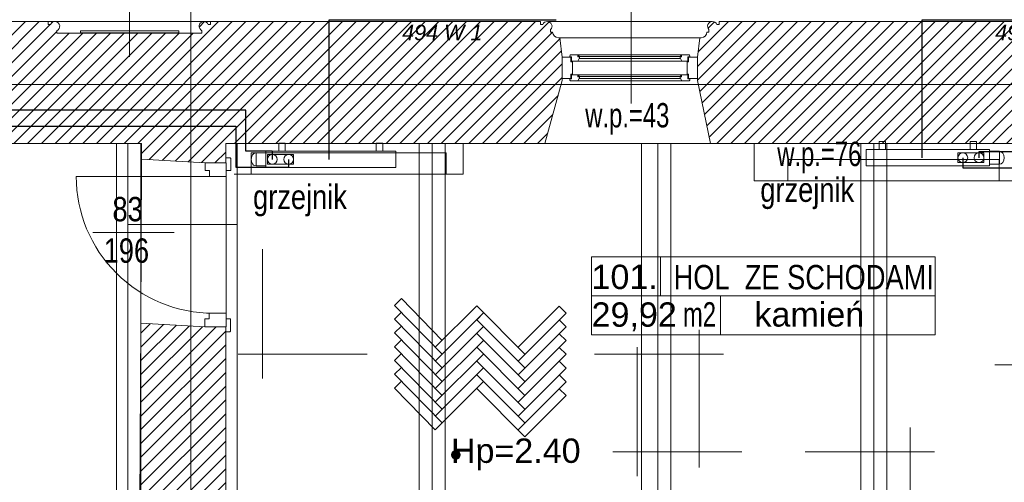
# Model space of a CAD drawing. Header units: millimetres. Extents: x -573548 to 674770, y -210017 to -47794.
# Tile 47 of 234: x 100630 to 106690, y -145871 to -143021. Entities that reach past the tile are written whole.
import ezdxf
from ezdxf.enums import TextEntityAlignment as Align
from ezdxf.lldxf.tags import DXFTag

# ---------------------------------------------------------------- set-up
doc = ezdxf.new("R2010")
doc.units = ezdxf.units.MM
for name, color, linetype, lineweight in [('A.05 RZUT 1 PIĘTRA_is$0$A-DRZWI_Nr_pióra__9', 8, 'Continuous', 9), ('A.05 RZUT 1 PIĘTRA_is$0$A-OKNA-OPIS_Nr_pióra__8', 8, 'Continuous', 9), ('A.05 RZUT 1 PIĘTRA_is$0$A-OPISY-2_Nr_pióra__2', 8, 'Continuous', 9), ('A.05 RZUT 1 PIĘTRA_is$0$A-OPISY-3_Nr_pióra__6', 8, 'Continuous', 9), ('A.05 RZUT 1 PIĘTRA_is$0$A-WYSOKOSCI_Nr_pióra__7', 8, 'Continuous', 9), ('A.05 RZUT 1 PIĘTRA_is$0$belki nad_Nr_pióra__1', 8, 'Continuous', 9), ('A.05 RZUT 1 PIĘTRA_is$0$CO TO JEST_Nr_pióra__1', 8, 'Continuous', 9), ('A.05 RZUT 1 PIĘTRA_is$0$detalokna_Nr_pióra__1', 8, 'Continuous', 9), ('A.05 RZUT 1 PIĘTRA_is$0$detalokna_Nr_pióra__41', 8, 'Continuous', 9), ('A.05 RZUT 1 PIĘTRA_is$0$DIM MALY_Nr_pióra__8', 8, 'Continuous', 9), ('A.05 RZUT 1 PIĘTRA_is$0$Drawing & Figure_Nr_pióra__18', 8, 'Continuous', 9), ('A.05 RZUT 1 PIĘTRA_is$0$DRZWI_Nr_pióra__41', 8, 'Continuous', 9), ('A.05 RZUT 1 PIĘTRA_is$0$linia nadproza_Nr_pióra__1', 8, 'Continuous', 9), ('A.05 RZUT 1 PIĘTRA_is$0$Nowe_Annotation - Text_Nr_pióra__59', 8, 'Continuous', 9), ('A.05 RZUT 1 PIĘTRA_is$0$Nowe_GRZEJNIK_Nr_pióra__59', 8, 'Continuous', 9), ('A.05 RZUT 1 PIĘTRA_is$0$OKNO_DETAL_Nr_pióra__1', 8, 'Continuous', 9), ('A.05 RZUT 1 PIĘTRA_is$0$OKNO_DETAL_Nr_pióra__41', 8, 'Continuous', 9), ('A.05 RZUT 1 PIĘTRA_is$0$OKNO_DETAL_Nr_pióra__8', 8, 'Continuous', 9), ('A.05 RZUT 1 PIĘTRA_is$0$opisy inne_Nr_pióra__1', 8, 'Continuous', 9), ('A.05 RZUT 1 PIĘTRA_is$0$opisy inne_Nr_pióra__12', 8, 'Continuous', 9), ('A.05 RZUT 1 PIĘTRA_is$0$opisy inne_Nr_pióra__25', 8, 'Continuous', 9), ('A.05 RZUT 1 PIĘTRA_is$0$OSIE_Nr_pióra__1', 8, 'Continuous', 9), ('A.05 RZUT 1 PIĘTRA_is$0$PARAPET_Nr_pióra__7', 8, 'Continuous', 9), ('A.05 RZUT 1 PIĘTRA_is$0$POSADZKI_Nr_pióra__18', 8, 'Continuous', 9), ('A.05 RZUT 1 PIĘTRA_is$0$SCIANY_KONSTR_Nr_pióra__21', 8, 'Continuous', 9), ('A.05 RZUT 1 PIĘTRA_is$0$Structural - Bearing_Nr_pióra__21', 8, 'Continuous', 9), ('A.05 RZUT 1 PIĘTRA_is$0$Structural - Grid', 8, 'Continuous', 9), ('A.05 RZUT 1 PIĘTRA_is$0$Structural - Grid_Nr_pióra__17', 8, 'Continuous', 9), ('A.05 RZUT 1 PIĘTRA_is$0$WIDOK_Nr_pióra__8', 8, 'Continuous', 9), ('A.05 RZUT 1 PIĘTRA_is$0$ściany_Nr_pióra__3', 8, 'Continuous', 9), ('FLUID-Powrót', 7, 'Continuous', 30), ('FLUID-Zasilanie', 7, 'Continuous', 30), ('SAN_Armatura CO na rozwinięciu', 7, 'Continuous', 13), ('SAN_Armatura CO na rzucie', 7, 'Continuous', 13), ('SAN_Grzejniki CO na rzucie', 7, 'Continuous', 13), ('SAN_Przewody powrotne CO na rzucie', 5, 'Continuous', 40), ('SAN_Przewody zasilające CO na rzucie', 1, 'Continuous', 40)]:
    doc.layers.add(name, color=color, linetype=linetype, lineweight=lineweight)
doc.layers.add('SAN_Etykiety grzejników CO na rzucie', color=7, linetype='Continuous')
doc.layers.add('SAN_Piony CO na rzucie', color=8, linetype='Continuous')
doc.styles.add('A.05 RZUT 1 PIĘTRA_is$0$STYL_AUTOMATYCZNY_1', font='arial.ttf')
doc.styles.add('A.05 RZUT 1 PIĘTRA_is$0$STYL_AUTOMATYCZNY_4', font='arial.ttf', dxfattribs={"width": 0.8})
doc.styles.add('A.05 RZUT 1 PIĘTRA_is$0$STYL_AUTOMATYCZNY_5', font='arial.ttf', dxfattribs={"width": 0.7})
doc.styles.add('A.05 RZUT 1 PIĘTRA_is$0$STYL_AUTOMATYCZNY_7', font='arial.ttf', dxfattribs={"width": 0.8})
doc.styles.add('Etykiety grzejników CO na rzucie', font='ariali.ttf')
tags = doc.linetypes.add('DASH', pattern=[15, 10, -5]).pattern_tags.tags
tags[6:7] = [DXFTag(74, 4), DXFTag(75, 0), DXFTag(340, '0'), DXFTag(46, 0.0), DXFTag(50, 0.0), DXFTag(44, 0.0), DXFTag(45, 0.0)]
tags[4:5] = [DXFTag(74, 4), DXFTag(75, 0), DXFTag(340, '0'), DXFTag(46, 0.0), DXFTag(50, 0.0), DXFTag(44, 0.0), DXFTag(45, 0.0)]
pattern_1 = [(45, (0, 0), (-42.426407, 42.426407), [])]

# ---------------------------------------------------------------- blocks, each defined once
blk = doc.blocks.new('A.05 RZUT 1 PIĘTRA_is$0$Standardowy znacznik osi')
at = {"layer": 'A.05 RZUT 1 PIĘTRA_is$0$Structural - Grid_Nr_pióra__17'}
blk.add_line((1000, 0), (17855.4, 0), dxfattribs=at)
at = {"layer": 'A.05 RZUT 1 PIĘTRA_is$0$Structural - Grid_Nr_pióra__17', "style": 'A.05 RZUT 1 PIĘTRA_is$0$STYL_AUTOMATYCZNY_1'}
for tag, p in [('AC_MarkerText_1_0', (5, -80)), ('AC_MarkerText_1_1', (19360.4, -80))]:
    blk.add_attdef(tag, text='', height=350, rotation=270, dxfattribs=at).set_placement(p, align=Align.TOP_CENTER)
blk = doc.blocks.new('A.05 RZUT 1 PIĘTRA_is$0$Standardowy znacznik osi_3')
at = {"layer": 'A.05 RZUT 1 PIĘTRA_is$0$Structural - Grid_Nr_pióra__17'}
blk.add_line((2962.2, 0), (40906.6, 0), dxfattribs=at)
at = {"layer": 'A.05 RZUT 1 PIĘTRA_is$0$Structural - Grid_Nr_pióra__17', "style": 'A.05 RZUT 1 PIĘTRA_is$0$STYL_AUTOMATYCZNY_1'}
for tag, p in [('AC_MarkerText_1_0', (-250, -335)), ('AC_MarkerText_1_1', (44118.7, -335))]:
    blk.add_attdef(tag, text='', height=350, rotation=180, dxfattribs=at).set_placement(p, align=Align.TOP_CENTER)
blk = doc.blocks.new('A.05 RZUT 1 PIĘTRA_is')
at = {"layer": 'A.05 RZUT 1 PIĘTRA_is$0$A-WYSOKOSCI_Nr_pióra__7'}
blk.add_hatch(color=256, dxfattribs=at).paths.add_polyline_path([(103625.7, -95701.1, 1), (103572.3, -95701.1, 1)])
at = {"layer": 'A.05 RZUT 1 PIĘTRA_is$0$Drawing & Figure_Nr_pióra__18'}
h = blk.add_hatch(dxfattribs=at)
h.set_pattern_fill('Common_Brick_0001', color=256, style=0, pattern_type=2)
h.set_pattern_definition(pattern_1)
h.paths.add_polyline_path([(99072.5, -93395.1), (99163.3, -93782.9), (101390.5, -93782.9), (101652.9, -93782.9), (101664.5, -93782.9), (101664.5, -93880.3), (102055.1, -93902.6), (102182.1, -93902.2), (102181.7, -93782.8), (103531.9, -93782.9), (103531.9, -93783), (104146.5, -93783), (104252.6, -93395.1), (104252.6, -93389), (104252.6, -93382.6), (104252.6, -93252.6), (104239.3, -93132.6), (104229.7, -93132.6, -0.383982), (104194.2, -93097.2), (104181.9, -93097.2), (104181.9, -93082.2, 1.205804), (104134.1, -93050), (104119.3, -93050), (104119.3, -93032.6), (104036.6, -93032.6), (102171.9, -93032.6), (102089.2, -93032.6), (102089.2, -93050), (102074.4, -93050, 0.263086), (102051.4, -93032.6), (102043.5, -93032.6, 0.761796), (102036, -93088.6), (102036, -93103.5), (101589.2, -93103.5), (101142.4, -93103.5), (101142.4, -93088.6, 0.761796), (101134.9, -93032.6), (101127, -93032.6, 0.263086), (101104, -93050), (101089.2, -93050), (101089.2, -93032.6), (101079.9, -93032.6), (99205.8, -93035.2), (99205.8, -93052.7), (99191, -93052.7, 1.205804), (99143.2, -93084.9), (99143.2, -93099.9), (99130.8, -93099.9, -0.383982), (99095.3, -93135.2), (99085.8, -93135.2), (99072.5, -93255.2)])
h = blk.add_hatch(dxfattribs=at)
h.set_pattern_fill('Common_Brick_0001', color=256, style=0, pattern_type=2)
h.set_pattern_definition(pattern_1)
h.paths.add_polyline_path([(107637.1, -93103.5), (107190.3, -93103.5), (107190.3, -93088.6, 0.761796), (107182.8, -93032.6), (107174.9, -93032.6, 0.263086), (107151.9, -93050), (107137.1, -93050), (107137.1, -93032.6), (107066.6, -93032.6), (105301.7, -93032.6), (105219, -93032.6), (105219, -93050), (105204.3, -93050, 1.205804), (105156.4, -93082.2), (105156.4, -93097.2), (105144.1, -93097.2, -0.383982), (105108.6, -93132.6), (105099.1, -93132.6), (105085.7, -93252.6), (105085.7, -93395.1), (105166.5, -93782.9), (107046.6, -93782.9), (107041.8, -94282.9), (107582.1, -94282.9), (107586.6, -93782.9), (110106.6, -93782.9), (110212.9, -93395.1), (110212.9, -93252.6), (110199.5, -93132.6), (110190, -93132.6, -0.383982), (110154.5, -93097.2), (110142.2, -93097.2), (110142.2, -93082.2, 1.205804), (110094.3, -93050), (110079.6, -93050), (110079.6, -93032.6), (109996.9, -93032.6), (108173, -93032.6), (108137.1, -93032.6), (108137.1, -93050), (108122.4, -93050, 0.263086), (108099.4, -93032.6), (108091.4, -93032.6, 0.761796), (108083.9, -93088.6), (108083.9, -93103.5)])
h = blk.add_hatch(dxfattribs=at)
h.set_pattern_fill('Common_Brick_0001', color=256, style=0, pattern_type=2)
h.set_pattern_definition(pattern_1)
h.paths.add_polyline_path([(99094.4, -98984.5), (99094.4, -99114.5), (99105, -99682.9), (101265, -99682.9), (101265, -99914.6), (101265, -100205.7), (101265, -100632.9), (101664.2, -100632.9), (101664.2, -101174.4), (101974.1, -101174.4), (101974.1, -100521.7), (102874.1, -100527), (102875, -100087.3), (102850.9, -100084.7), (102850.9, -99957.3), (102821.1, -99957.2), (102821.1, -99956.7), (102191.9, -99954.2), (102190.9, -99903.3), (101953.7, -99903.3), (101953, -99466.3), (101952.9, -99403.3), (102190.9, -99403.3), (102188.5, -99228.9), (102184.6, -98949.9), (102182, -98765.8), (102162, -98765.8), (102087.1, -98765.8), (102087.1, -98765.9), (101949.5, -98769.1), (101949.5, -98625.8), (102182, -98625.8), (102181.9, -94913.1), (102053.8, -94913.1), (101659.4, -94891.2), (101644.5, -98079.9), (101329.1, -98081.1), (101314.5, -98961), (99339.4, -98984.5), (99339.4, -98984.2), (99259.4, -98984.3), (99179.4, -98984.4), (99124.2, -98984.5)])
at = {"layer": 'A.05 RZUT 1 PIĘTRA_is$0$A-DRZWI_Nr_pióra__9'}
for p, q in [((101865.5, -94332.4), (101365, -94332.4)), ((107386, -95147.9), (106915, -95147.9))]:
    blk.add_line(p, q, dxfattribs=at)
blk.add_lwpolyline([(102104.2, -93986.7), (101261.8, -93986.9, 0.414565), (102105.5, -94829.1)], format="xyb", dxfattribs=at)
at = {"layer": 'A.05 RZUT 1 PIĘTRA_is$0$A-OKNA-OPIS_Nr_pióra__8'}
blk.add_line((104676.9, -93537.7), (104676.9, -92594.1), dxfattribs=at)
at = {"layer": 'A.05 RZUT 1 PIĘTRA_is$0$A-OPISY-3_Nr_pióra__6'}
for p, q in [((104857.7, -94482.6), (104857.7, -94722.7)), ((104434, -94722.6), (106549.5, -94722.6)), ((105227, -94722.7), (105227, -94962.7))]:
    blk.add_line(p, q, dxfattribs=at)
blk.add_lwpolyline([(104434, -94962.7), (104434, -94482.6), (106549.5, -94482.6), (106549.5, -94962.7)], close=True, dxfattribs=at)
at = {"layer": 'A.05 RZUT 1 PIĘTRA_is$0$A-WYSOKOSCI_Nr_pióra__7'}
blk.add_circle((103599, -95701.1), 26.7, dxfattribs=at)
at = {"layer": 'A.05 RZUT 1 PIĘTRA_is$0$belki nad_Nr_pióra__1'}
for p, q in [((101509.8, -93782.9), (101509.8, -98070.5)), ((101659.8, -93782.9), (101659.8, -98070)), ((102251.9, -93782.8), (102251.9, -99954.4)), ((103371.9, -93782.8), (103371.9, -99960)), ((103531.9, -93782.9), (103531.9, -99961)), ((104741.9, -93782.9), (104741.9, -99969.5)), ((104921.9, -93782.9), (104921.9, -99970.7)), ((106091.9, -93782.9), (106091.9, -99978.2)), ((106251.9, -93782.9), (106251.9, -99979.3))]:
    blk.add_line(p, q, dxfattribs=at)
at = {"layer": 'A.05 RZUT 1 PIĘTRA_is$0$CO TO JEST_Nr_pióra__1'}
for p, q in [((103644, -93783), (103644, -93971.6)), ((105434.3, -93782.9), (105434.3, -94012.9)), ((103644, -93971.6), (102233.6, -93971.6)), ((107044.4, -94012.9), (105434.3, -94012.9))]:
    blk.add_line(p, q, dxfattribs=at)
at = {"layer": 'A.05 RZUT 1 PIĘTRA_is$0$detalokna_Nr_pióra__1'}
for p, q in [((105173.6, -93032.1), (104169.4, -93032.1)), ((105099.1, -93132.6), (104239.3, -93132.6))]:
    blk.add_line(p, q, dxfattribs=at)
at = {"layer": 'A.05 RZUT 1 PIĘTRA_is$0$detalokna_Nr_pióra__41'}
for points in [[(104317.1, -93279.6), (104317.1, -93356.6), (104317.1, -93279.6), (104307.1, -93279.6), (104307.1, -93252.6), (104252.6, -93252.6), (104252.6, -93382.6), (104307.1, -93382.6), (104307.1, -93356.6), (104317.1, -93356.6)], [(105021.2, -93279.6), (105021.2, -93356.6), (105021.2, -93279.6), (105031.2, -93279.6), (105031.2, -93252.6), (105085.7, -93252.6), (105085.7, -93382.6), (105031.2, -93382.6), (105031.2, -93356.6), (105021.2, -93356.6)]]:
    blk.add_lwpolyline(points, dxfattribs=at)
at = {"layer": 'A.05 RZUT 1 PIĘTRA_is$0$DIM MALY_Nr_pióra__8'}
blk.add_line((101579.8, -94282.9), (102251.9, -94282.9), dxfattribs=at)
at = {"layer": 'A.05 RZUT 1 PIĘTRA_is$0$DRZWI_Nr_pióra__41'}
for p, q in [((102185.1, -93950.9), (102185.1, -93902.6)), ((102183.8, -94864.8), (102183.8, -94913.1))]:
    blk.add_line(p, q, dxfattribs=at)
for points in [[(102055.1, -93902.6), (102055.1, -93950.9), (102082.1, -93950.9), (102082.1, -93986.7), (102185.1, -93986.7), (102185.1, -93950.9), (102213.2, -93950.9)], [(102053.8, -94913.1), (102053.8, -94864.8), (102080.8, -94864.8), (102080.8, -94829.1), (102183.8, -94829.1), (102183.8, -94864.8), (102211.9, -94864.8)]]:
    blk.add_lwpolyline(points, dxfattribs=at)
for points in [[(102213.2, -93950.9), (102213.2, -93876.9, 0.414334), (102209.2, -93872.9), (102185.1, -93872.9)], [(102211.9, -94864.8), (102211.9, -94938.9, -0.414334), (102207.9, -94942.9), (102183.8, -94942.9)]]:
    blk.add_lwpolyline(points, format="xyb", dxfattribs=at)
at = {"layer": 'A.05 RZUT 1 PIĘTRA_is$0$linia nadproza_Nr_pióra__1'}
for p, q in [((101664.5, -93880.4), (101659.4, -94891.2)), ((102185.2, -93952.9), (102183.8, -94829.1))]:
    blk.add_line(p, q, dxfattribs=at)
at = {"layer": 'A.05 RZUT 1 PIĘTRA_is$0$Nowe_GRZEJNIK_Nr_pióra__59'}
for points in [[(102338.8, -93971.6), (103538.8, -93971.6), (103538.8, -93841.6), (102338.8, -93841.6)], [(105642, -94012.9), (106942, -94012.9), (106942, -93882.9), (105642, -93882.9)]]:
    blk.add_lwpolyline(points, close=True, dxfattribs=at)
at = {"layer": 'A.05 RZUT 1 PIĘTRA_is$0$OKNO_DETAL_Nr_pióra__1'}
for p, q in [((104988.2, -93237.9), (104350.1, -93237.9)), ((104979.2, -93259.8), (104359.2, -93259.8)), ((104989, -93275.8), (104349.4, -93275.8)), ((104988.2, -93360.4), (104350.1, -93360.4)), ((104979.2, -93382.3), (104359.2, -93382.3)), ((104989, -93398.3), (104349.4, -93398.3))]:
    blk.add_line(p, q, dxfattribs=at)
at = {"layer": 'A.05 RZUT 1 PIĘTRA_is$0$OKNO_DETAL_Nr_pióra__41'}
for p, q in [((104350.1, -93237.8), (104358.9, -93247.8)), ((104988.2, -93247.8), (104350.1, -93247.8)), ((104988.2, -93237.8), (104979.4, -93247.8)), ((104350.1, -93360.3), (104358.9, -93370.3)), ((104988.2, -93370.3), (104350.1, -93370.3)), ((104988.2, -93360.3), (104979.4, -93370.3))]:
    blk.add_line(p, q, dxfattribs=at)
for points in [[(104325.3, -93275.8), (104311.2, -93275.8), (104311.2, -93249.8), (104299.2, -93249.8), (104299.2, -93245.8, -0.414214), (104307.2, -93237.8), (104325.3, -93237.8), (104350.1, -93237.8), (104350.1, -93249.8), (104359.2, -93249.8), (104359.2, -93259.8), (104358.2, -93259.8), (104349.4, -93275.8)], [(105013, -93275.8), (105027.2, -93275.8), (105027.2, -93249.8), (105039.2, -93249.8), (105039.2, -93245.8, 0.414214), (105031.2, -93237.8), (105013, -93237.8), (104988.2, -93237.8), (104988.2, -93249.8), (104979.2, -93249.8), (104979.2, -93259.8), (104980.2, -93259.8), (104989, -93275.8)], [(104307.2, -93398.3, -0.414214), (104299.2, -93390.3), (104299.2, -93386.3), (104311.2, -93386.3), (104311.2, -93360.3), (104350.1, -93360.3), (104350.1, -93372.3), (104359.2, -93372.3), (104359.2, -93382.3), (104358.2, -93382.3), (104349.4, -93398.3)], [(105031.2, -93398.3, 0.414214), (105039.2, -93390.3), (105039.2, -93386.3), (105027.2, -93386.3), (105027.2, -93360.3), (104988.2, -93360.3), (104988.2, -93372.3), (104979.2, -93372.3), (104979.2, -93382.3), (104980.2, -93382.3), (104989, -93398.3)]]:
    blk.add_lwpolyline(points, format="xyb", close=True, dxfattribs=at)
at = {"layer": 'A.05 RZUT 1 PIĘTRA_is$0$OKNO_DETAL_Nr_pióra__8'}
for p, q in [((101589.2, -92886.9), (101589.2, -93248.9)), ((101089.2, -93032.6), (102089.2, -93032.6))]:
    blk.add_line(p, q, dxfattribs=at)
at = {"layer": 'A.05 RZUT 1 PIĘTRA_is$0$opisy inne_Nr_pióra__12'}
for p, q in [((104713.7, -95037.5), (104713.7, -95833.2)), ((106394.1, -95533.1), (106394.2, -96380.6)), ((104563.7, -95683.1), (105358.6, -95683.1)), ((106544.1, -95683.1), (105749.2, -95683.1))]:
    blk.add_line(p, q, dxfattribs=at)
at = {"layer": 'A.05 RZUT 1 PIĘTRA_is$0$opisy inne_Nr_pióra__25'}
for p, q in [((102408.2, -94435.6), (102408.2, -95231.3)), ((105096.4, -94931.3), (105096.4, -95778.7)), ((102258.2, -95081.3), (103053.2, -95081.3)), ((105246.4, -95081.3), (104451.5, -95081.3))]:
    blk.add_line(p, q, dxfattribs=at)
at = {"layer": 'A.05 RZUT 1 PIĘTRA_is$0$OSIE_Nr_pióra__1'}
for p, q in [((101579.8, -93782.9), (101579.8, -98070.2)), ((103451.9, -93782.9), (103451.9, -99960.5)), ((104841.9, -93782.9), (104841.9, -99970.1)), ((106171.9, -93782.9), (106171.9, -99978.8))]:
    blk.add_line(p, q, dxfattribs=at)
at = {"layer": 'A.05 RZUT 1 PIĘTRA_is$0$POSADZKI_Nr_pióra__18'}
for p, q in [((103220.9, -94781), (103263.3, -94738.5)), ((103514.4, -94996.3), (103263.3, -94738.5)), ((103514.4, -95081.2), (103220.9, -94781)), ((103220.9, -94865.8), (103263.3, -94823.4)), ((103472, -95038.7), (103726.6, -94784.2)), ((103472, -95123.6), (103769, -94826.6)), ((104023.5, -95081.2), (103726.6, -94784.2)), ((103726.6, -94869), (103769, -94826.6)), ((103981.1, -95038.7), (104234.3, -94785.6)), ((103981.1, -95123.6), (104276.7, -94828)), ((104276.7, -94828), (104234.3, -94785.6)), ((103514.4, -95166), (103220.9, -94865.8)), ((104023.5, -95166), (103726.6, -94869)), ((104276.7, -94912.8), (104234.3, -94870.4)), ((103220.9, -94950.7), (103263.3, -94908.2)), ((103514.4, -95250.9), (103220.9, -94950.7)), ((103472, -95208.5), (103769, -94911.5)), ((104023.5, -95250.9), (103726.6, -94953.9)), ((103981.1, -95208.5), (104276.7, -94912.8)), ((104276.7, -94997.7), (104234.3, -94955.3)), ((103220.9, -95035.5), (103263.3, -94993.1)), ((103472, -95293.3), (103769, -94996.3)), ((103981.1, -95293.3), (104276.7, -94997.7)), ((103514.4, -95335.7), (103220.9, -95035.5)), ((103220.9, -95120.4), (103263.3, -95077.9)), ((103472, -95378.2), (103769, -95081.2)), ((104023.5, -95335.7), (103726.6, -95038.7)), ((103981.1, -95378.2), (104276.7, -95082.5)), ((104276.7, -95082.5), (104234.3, -95040.1)), ((103514.4, -95420.6), (103220.9, -95120.4)), ((104023.5, -95420.6), (103726.6, -95123.6)), ((104276.7, -95167.4), (104234.3, -95125)), ((103220.9, -95205.2), (103263.3, -95162.8)), ((103472, -95463), (103769, -95166)), ((103981.1, -95463), (104276.7, -95167.4)), ((103514.4, -95505.4), (103220.9, -95205.2)), ((103220.9, -95290.1), (103263.3, -95247.7)), ((103472, -95547.9), (103769, -95250.9)), ((104023.5, -95505.4), (103726.6, -95208.5)), ((103769, -95250.9), (103726.6, -95208.5)), ((103981.1, -95547.9), (104276.7, -95252.2)), ((104276.7, -95252.2), (104234.3, -95209.8)), ((103472, -95547.9), (103220.9, -95290.1)), ((104023.5, -95590.3), (103726.6, -95293.3)), ((104276.7, -95337.1), (104234.3, -95294.7)), ((104023.5, -95590.3), (104276.7, -95337.1))]:
    blk.add_line(p, q, dxfattribs=at)
at = {"layer": 'A.05 RZUT 1 PIĘTRA_is$0$SCIANY_KONSTR_Nr_pióra__21'}
for p, q in [((101664.5, -93782.9), (99163.3, -93782.9)), ((101664.5, -93782.9), (101664.5, -93880.3)), ((101664.5, -93880.4), (102055.1, -93902.6)), ((102055.1, -93902.6), (102182.1, -93902.2)), ((101659.4, -94891.2), (101644.5, -98079.9)), ((101659.4, -94891.2), (102053.8, -94913.1)), ((102053.8, -94913.1), (102181.9, -94913.1))]:
    blk.add_line(p, q, dxfattribs=at)
at = {"layer": 'A.05 RZUT 1 PIĘTRA_is$0$Structural - Bearing_Nr_pióra__21'}
for p, q in [((101079.9, -93032.6), (99205.8, -93035.2)), ((104036.6, -93032.6), (102171.9, -93032.6)), ((107066.6, -93032.6), (105219, -93032.6)), ((104252.6, -93395.1), (104146.5, -93783)), ((105085.7, -93395.1), (105166.5, -93782.9)), ((102181.7, -93782.8), (102182.1, -93902.2)), ((104146.5, -93783), (102181.7, -93782.8)), ((107046.6, -93782.9), (105146.5, -93782.9)), ((102181.9, -94913.1), (102182, -98625.8))]:
    blk.add_line(p, q, dxfattribs=at)
for points in [[(101006.5, -93032.6), (101089.2, -93032.6), (101089.2, -93050), (101104, -93050, -1.478383), (101142.4, -93088.6), (101142.4, -93103.5), (101589.2, -93103.5)], [(102171.9, -93032.6), (102089.2, -93032.6), (102089.2, -93050), (102074.4, -93050, 1.478383), (102036, -93088.6), (102036, -93103.5), (101589.2, -93103.5)], [(104036.6, -93032.6), (104119.3, -93032.6), (104119.3, -93050), (104134.1, -93050, -1.205804), (104181.9, -93082.2), (104181.9, -93097.2), (104194.2, -93097.2, 0.383982), (104229.7, -93132.6), (104239.3, -93132.6), (104252.6, -93252.6), (104252.6, -93395.1)], [(105301.7, -93032.6), (105219, -93032.6), (105219, -93050), (105204.3, -93050, 1.205804), (105156.4, -93082.2), (105156.4, -93097.2), (105144.1, -93097.2, -0.383982), (105108.6, -93132.6), (105099.1, -93132.6), (105085.7, -93252.6), (105085.7, -93395.1)]]:
    blk.add_lwpolyline(points, format="xyb", dxfattribs=at)
blk.add_lwpolyline([(101287.8, -93102.4), (101892.7, -93102.4), (101892.7, -93089.2), (101287.8, -93089.2)], close=True, dxfattribs=at)
at = {"layer": 'A.05 RZUT 1 PIĘTRA_is$0$WIDOK_Nr_pióra__8'}
blk.add_line((105166.5, -93782.9), (104146.5, -93783), dxfattribs=at)
at = {"layer": 'A.05 RZUT 1 PIĘTRA_is$0$ściany_Nr_pióra__3'}
blk.add_line((104252.6, -93389), (104252.6, -93382.6), dxfattribs=at)
at = {"layer": 'A.05 RZUT 1 PIĘTRA_is$0$Structural - Grid', "zscale": 1000}
for name, p, rotation in [('A.05 RZUT 1 PIĘTRA_is$0$Standardowy znacznik osi', (101967.3, -108395.1), 90), ('A.05 RZUT 1 PIĘTRA_is$0$Standardowy znacznik osi_3', (121686.6, -93420.2), 180)]:
    blk.add_blockref(name, p, dxfattribs=dict(at, rotation=rotation))
at = {"layer": 'A.05 RZUT 1 PIĘTRA_is$0$A-OPISY-2_Nr_pióra__2', "char_height": 150}
for s, insert, attachment_point, style in [('\\A1;{\\pql;\\fArial|b0|i0|c238|p0;\\W1.000000;101.}', (104433.3, -94682.5), 7, 'A.05 RZUT 1 PIĘTRA_is$0$STYL_AUTOMATYCZNY_1'), ('\\A1;{\\pql;\\fArial|b0|i0|c238|p0;\\W0.800000;HOL  ZE SCHODAMI}', (104938.8, -94684), 7, 'A.05 RZUT 1 PIĘTRA_is$0$STYL_AUTOMATYCZNY_4'), ('\\A1;{\\pqr;\\fArial|b0|i0|c238|p0;\\W0.700000;m2}', (105199.8, -94761.2), 3, 'A.05 RZUT 1 PIĘTRA_is$0$STYL_AUTOMATYCZNY_5'), ('\\A1;{\\pql;\\fArial|b0|i0|c238|p0;\\W1.000000;kamień}', (105436.6, -94913.6), 7, 'A.05 RZUT 1 PIĘTRA_is$0$STYL_AUTOMATYCZNY_1'), ('\\A1;{\\pql;\\fArial|b0|i0|c238|p0;\\W1.000000;29,92}', (104434, -94940.4), 7, 'A.05 RZUT 1 PIĘTRA_is$0$STYL_AUTOMATYCZNY_1')]:
    blk.add_mtext(s, dxfattribs=dict(at, insert=insert, attachment_point=attachment_point, style=style))
at = {"layer": 'A.05 RZUT 1 PIĘTRA_is$0$A-WYSOKOSCI_Nr_pióra__7', "insert": (103967.3, -95698.8), "char_height": 150, "attachment_point": 5, "style": 'A.05 RZUT 1 PIĘTRA_is$0$STYL_AUTOMATYCZNY_1'}
blk.add_mtext('\\A1;{\\pqc;\\fArial|b0|i0|c238|p0;\\W1.000000;Hp=2.40}', dxfattribs=at)
at = {"layer": 'A.05 RZUT 1 PIĘTRA_is$0$Nowe_Annotation - Text_Nr_pióra__59', "char_height": 150, "attachment_point": 7, "style": 'A.05 RZUT 1 PIĘTRA_is$0$STYL_AUTOMATYCZNY_7'}
for insert in [(105472.3, -94188.5), (102350.4, -94233.2)]:
    blk.add_mtext('\\A1;{\\pql;\\fArial|b0|i0|c238|p0;\\W0.800000;grzejnik }', dxfattribs=dict(at, insert=insert))
at = {"layer": 'A.05 RZUT 1 PIĘTRA_is$0$opisy inne_Nr_pióra__1', "char_height": 150, "style": 'A.05 RZUT 1 PIĘTRA_is$0$STYL_AUTOMATYCZNY_4'}
for s, insert, attachment_point in [('\\A1;{\\pql;\\fArial|b0|i0|c238|p0;\\W0.800000;83}', (101484.8, -94265), 7), ('\\A1;{\\pqc;\\fArial|b0|i0|c238|p0;\\W0.800000;196}', (101570.7, -94444.4), 5)]:
    blk.add_mtext(s, dxfattribs=dict(at, insert=insert, attachment_point=attachment_point))
at = {"layer": 'A.05 RZUT 1 PIĘTRA_is$0$PARAPET_Nr_pióra__7', "char_height": 150, "style": 'A.05 RZUT 1 PIĘTRA_is$0$STYL_AUTOMATYCZNY_5'}
for s, insert, attachment_point in [('\\A1;{\\pqc;\\fArial|b0|i0|c238|p0;\\W0.700000;w.p.=43}', (104653.7, -93632.2), 5), ('\\A1;{\\pql;\\fArial|b0|i0|c238|p0;\\W0.700000;w.p.=76}', (105576.4, -93968.1), 7)]:
    blk.add_mtext(s, dxfattribs=dict(at, insert=insert, attachment_point=attachment_point))
blk = doc.blocks.new('CZLVK_P_55_5_75_5_10')
at = {"layer": 'SAN_Grzejniki CO na rzucie'}
for points in [[(-300, -50), (-300, 0), (-260, 0), (-260, -50)], [(260, -50), (260, 0), (300, 0), (300, -50)], [(-380, -150), (380, -150), (380, -50), (-380, -50), (-380, -150)]]:
    blk.add_lwpolyline(points, dxfattribs=at)
blk = doc.blocks.new('CZLVK_P_55_5_80_0_10_V')
at = {"layer": 'SAN_Grzejniki CO na rzucie'}
for points in [[(-280, -50), (-280, 0), (-320, 0), (-320, -50)], [(320, -50), (320, 0), (280, 0), (280, -50)], [(400, -150), (-400, -150), (-400, -50), (400, -50), (400, -150)]]:
    blk.add_lwpolyline(points, dxfattribs=at)
blk = doc.blocks.new('VERTPIPECORETURN_P')
at = {"layer": 'SAN_Przewody powrotne CO na rzucie', "lineweight": 13}
blk.add_circle((0, 0), 30, dxfattribs=at)
blk = doc.blocks.new('VERTPIPECOSUPPLY_P')
at = {"layer": 'SAN_Przewody zasilające CO na rzucie', "lineweight": 13}
blk.add_circle((0, 0), 30, dxfattribs=at)
blk = doc.blocks.new('ZTGRZVK_P')
at = {"layer": 'SAN_Armatura CO na rozwinięciu'}
blk.add_lwpolyline([(50, 40), (110, 40), (110, -40), (50, -40), (50, 40)], dxfattribs=at)
blk.add_ellipse((110, 0), major_axis=(0, 40), ratio=0.75, start_param=3.141593, end_param=6.283185, dxfattribs=at)
blk = doc.blocks.new('ZTGRZVK_P_V')
at = {"layer": 'SAN_Armatura CO na rozwinięciu'}
blk.add_lwpolyline([(-50, 40), (-110, 40), (-110, -40), (-50, -40), (-50, 40)], dxfattribs=at)
blk.add_ellipse((-110, 0), major_axis=(0, 40), ratio=0.75, start_param=0, end_param=3.141593, dxfattribs=at)
blk = doc.blocks.new('ZAWGVK_P_V')
at = {"layer": 'SAN_Armatura CO na rzucie'}
blk.add_lwpolyline([(80, 30), (-80, 30), (-80, -30), (80, -30), (80, 30)], dxfattribs=at)
blk = doc.blocks.new('ZAWGVK_P')
at = {"layer": 'SAN_Armatura CO na rzucie'}
blk.add_lwpolyline([(-80, 30), (80, 30), (80, -30), (-80, -30), (-80, 30)], dxfattribs=at)

msp = doc.modelspace()

# ---------------------------------------------------------------- linework, layer by layer
at = {"layer": 'FLUID-Powrót', "color": 142, "linetype": 'DASH', "ltscale": 10}
msp.add_line((102184.4, -143830.9), (102184.4, -143881.6), dxfattribs=at)
for points in [[(102184.4, -143830.9), (102022.4, -143830.9), (102022.4, -143578), (98942.4, -143578), (98942.4, -143678.3)], [(106534.4, -143832.9), (107684.6, -143832.9)], [(106534.4, -143871.6), (106534.4, -143832.9)]]:
    msp.add_lwpolyline(points, dxfattribs=at)
at = {"layer": 'FLUID-Zasilanie', "color": 11, "linetype": 'Continuous'}
for points in [[(99006.1, -143677.8), (101960.8, -143677.8), (101960.8, -143929.8), (102284.4, -143929.8)], [(102284.4, -143881.6), (102284.4, -143929.8)], [(106434.4, -143871.6), (106434.4, -143932.9)], [(106434.4, -143932.9), (107779.8, -143932.9)]]:
    msp.add_lwpolyline(points, dxfattribs=at)
at = {"layer": 'SAN_Etykiety grzejników CO na rzucie'}
for p, q in [((102534.4, -143881.6), (102534.4, -143021.6)), ((102534.4, -143021.6), (103931.4, -143021.6)), ((106184.4, -143871.6), (106184.4, -143021.6)), ((106184.4, -143021.6), (107581.4, -143021.6))]:
    msp.add_line(p, q, dxfattribs=at)

# ---------------------------------------------------------------- block references
at = {"color": 150}
msp.add_blockref('A.05 RZUT 1 PIĘTRA_is', (-284.4, -50000), dxfattribs=at)
at = {"layer": 'SAN_Armatura CO na rzucie'}
for name, p in [('ZTGRZVK_P_V', (102194.4, -143881.6)), ('ZAWGVK_P_V', (102234.4, -143881.6)), ('ZAWGVK_P', (106484.4, -143871.6)), ('ZTGRZVK_P', (106549.4, -143871.6))]:
    msp.add_blockref(name, p, dxfattribs=at)
at = {"layer": 'SAN_Grzejniki CO na rzucie'}
for name, p in [('CZLVK_P_55_5_80_0_10_V', (102544.4, -143781.6)), ('CZLVK_P_55_5_75_5_10', (106219.4, -143771.6))]:
    msp.add_blockref(name, p, dxfattribs=at)
at = {"layer": 'SAN_Piony CO na rzucie'}
for name, p in [('VERTPIPECORETURN_P', (102184.4, -143881.6)), ('VERTPIPECOSUPPLY_P', (102284.4, -143881.6)), ('VERTPIPECOSUPPLY_P', (106434.4, -143871.6)), ('VERTPIPECORETURN_P', (106534.4, -143871.6))]:
    msp.add_blockref(name, p, dxfattribs=at)

# ---------------------------------------------------------------- texts
at = {"layer": 'SAN_Etykiety grzejników CO na rzucie', "style": 'Etykiety grzejników CO na rzucie'}
for p in [(102983.4, -143147.6), (106633.4, -143147.6)]:
    msp.add_text('494 W 1', height=95, dxfattribs=at).set_placement(p)

doc.saveas('drawing.dxf')
